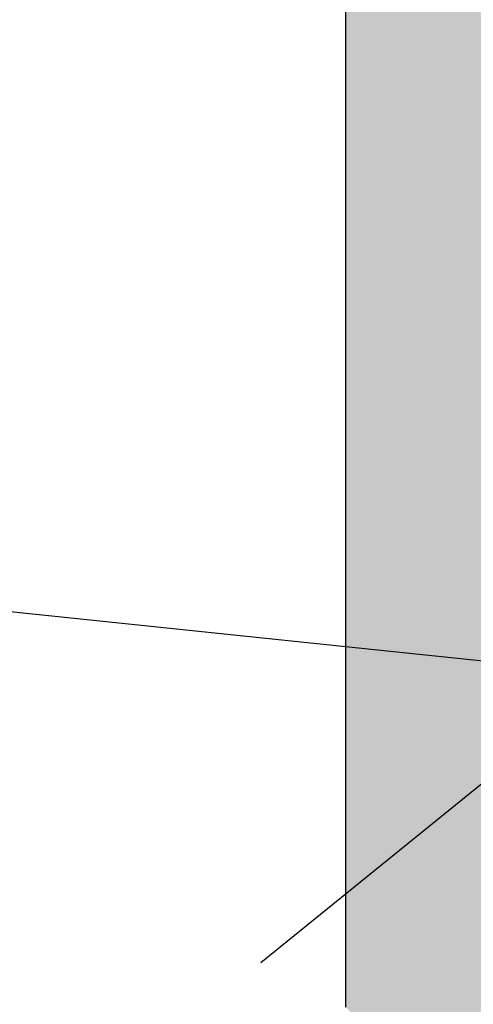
# Model space of a CAD drawing. Header units: millimetres. Extents: x -25972 to 4435, y -2839 to 20217.
# Tile 107 of 110: x -11282 to -11142, y 9466 to 9770. Entities that reach past the tile are written whole.
import ezdxf

# ---------------------------------------------------------------- set-up
doc = ezdxf.new("R2010")
doc.units = ezdxf.units.MM
doc.header["$MEASUREMENT"] = 0
for name, color, linetype in [('7._POHLED ZÁPADNÍ_2_Nové_Kóty - SP', 7, 'Continuous'), ('7._POHLED ZÁPADNÍ_2_Nové_Výplně – Řezové', 7, 'Continuous'), ('7._POHLED ZÁPADNÍ_2_Nové_VÝTAH VAR 1', 7, 'Continuous')]:
    doc.layers.add(name, color=color, linetype=linetype)

msp = doc.modelspace()

# ---------------------------------------------------------------- hatches: boundary and pattern name
at = {"layer": '7._POHLED ZÁPADNÍ_2_Nové_Výplně – Řezové', "linetype": 'Continuous', "lineweight": 0, "true_color": 0x3f2a2a}
msp.add_hatch(color=19, dxfattribs=at).paths.add_polyline_path([(-11131.41, 9414.66), (-11131.41, 11544.66), (-11181.41, 11494.66), (-11181.41, 9464.66)])

# ---------------------------------------------------------------- linework, layer by layer
at = {"layer": '7._POHLED ZÁPADNÍ_2_Nové_Kóty - SP', "color": 1, "linetype": 'Continuous', "lineweight": 25}
for p, q in [((-11207.61, 9478.47), (-10987.85, 9656.54)), ((-11473.7, 9606.9), (-11097.73, 9567.5))]:
    msp.add_line(p, q, dxfattribs=at)
at = {"layer": '7._POHLED ZÁPADNÍ_2_Nové_VÝTAH VAR 1', "color": 1, "linetype": 'Continuous', "lineweight": 25}
msp.add_line((-11181.41, 11494.66), (-11181.41, 9464.66), dxfattribs=at)

doc.saveas('drawing.dxf')
